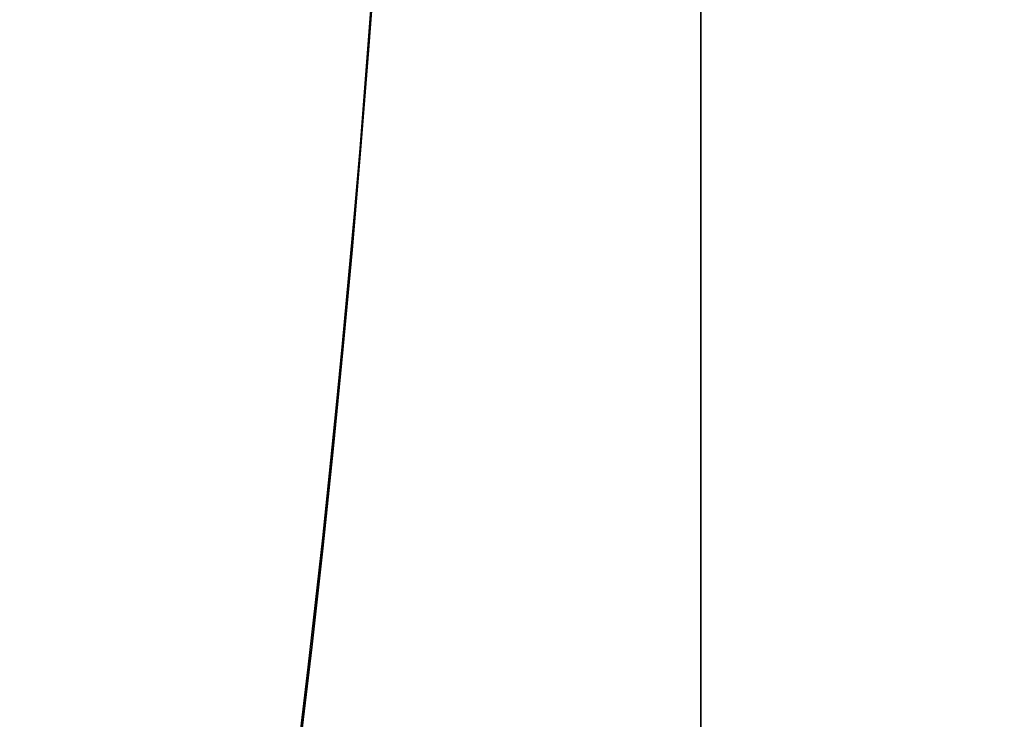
# Model space of a CAD drawing. Header units: millimetres. Extents: x 0 to 290, y -65 to 65.
# Tile 88 of 135: x 211.481 to 211.653, y -33.528 to -33.406. Entities that reach past the tile are written whole.
import ezdxf

# ---------------------------------------------------------------- set-up
doc = ezdxf.new("R2010")
doc.units = ezdxf.units.MM
doc.layers.add('Layer 01', color=7, linetype='Continuous', true_color=0x000000)

# ---------------------------------------------------------------- blocks, each defined once
blk = doc.blocks.new('Block 01')
at = {"layer": 'Layer 01'}
for centre, radius, start, end in [((223.5, -18.49999999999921, -66.50871664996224), 14.99142478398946, 90, 270), ((208.8, -33.19999999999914, -91.69999044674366), 2.75, 179.9999999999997, 0), ((208.8, -33.19999999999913, -94.32499044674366), 2.750000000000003, 179.9999999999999, 359.9999999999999)]:
    blk.add_arc(centre, radius, start, end, dxfattribs=at)
at = {"layer": 'Layer 01', "extrusion": (1, 0, 0)}
for centre, radius, start, end in [((-36.99999999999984, 57.05260730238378, 211.5999999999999), 4.999999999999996, 202.448280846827, 22.4482808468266), ((-36.99999999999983, 57.05260730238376, 211.5999999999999), 5.000000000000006, 22.44828084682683, 202.4482808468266)]:
    blk.add_arc(centre, radius, start, end, dxfattribs=at)
at = {"layer": 'Layer 01', "extrusion": (-1, 0, 0)}
for start, end in [(90, 180), (190.7775280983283, 270)]:
    blk.add_arc((36.99999999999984, 57.05260730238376, -211.5999999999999), 4.94, start, end, dxfattribs=at)
at = {"layer": 'Layer 01', "extrusion": (0, 0, -1)}
blk.add_arc((-208.8, -33.19999999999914, 93.01249044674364), 2.75, 180, 0, dxfattribs=at)
at = {"layer": 'Layer 01'}
for points in [[(211.5999999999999, -32.05999999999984, 57.05260730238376), (211.5999999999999, -32.85999999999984, 57.05260730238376), (211.5999999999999, -33.65999999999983, 57.05260730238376)], [(211.5999999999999, -33.79028557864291, 56.12884687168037), (211.5999999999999, -32.96871193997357, 56.12884687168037), (211.5999999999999, -32.14713830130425, 56.12884687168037)]]:
    blk.add_open_spline(points, degree=2, dxfattribs=at)

msp = doc.modelspace()

# ---------------------------------------------------------------- linework, layer by layer
at = {"layer": 'Layer 01', "extrusion": (8.183519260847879e-14, 4.008889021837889e-14, -1)}
msp.add_arc((-208.7999999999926, -33.20000000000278, 90.89999044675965), 2.500000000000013, 157.4773264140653, 247.4773264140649, dxfattribs=at)
at = {"layer": 'Layer 01', "extrusion": (0, 0, -1)}
msp.add_arc((-208.8, -33.19999999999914, 91.29999044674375), 2.500000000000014, 157.4773264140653, 242.1770124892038, dxfattribs=at)

# ---------------------------------------------------------------- block references
at = {"layer": 'Layer 01'}
msp.add_blockref('Block 01', (0, 0), dxfattribs=at)

doc.saveas('drawing.dxf')
